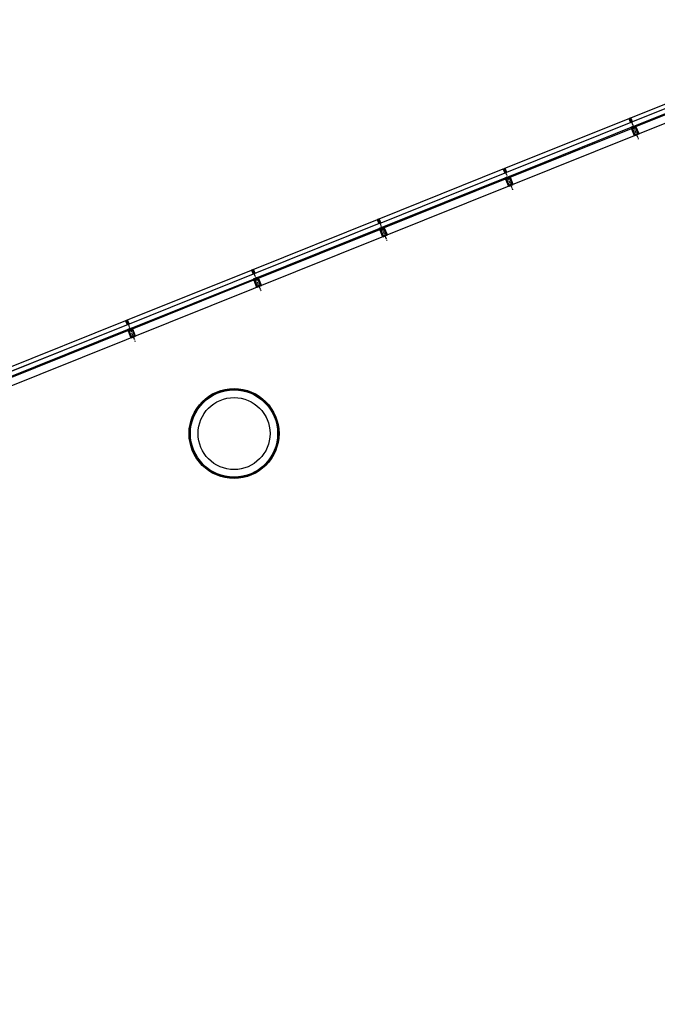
# Model space of a CAD drawing. Header units: millimetres. Extents: x 98667 to 994031, y -2704 to 533009.
# Tile 196 of 256: x 652376 to 659468, y 372241 to 383185. Entities that reach past the tile are written whole.
import ezdxf

# ---------------------------------------------------------------- set-up
doc = ezdxf.new("R2010")
doc.units = ezdxf.units.MM
for name, pattern in [('AP03000E0$0$HIDDEN', [9.525, 6.35, -3.175]), ('CENTER', [50.8, 31.75, -6.35, 6.35, -6.35]), ('sp00000g0$0$CENTER', [50.8, 31.75, -6.35, 6.35, -6.35])]:
    doc.linetypes.add(name, pattern=pattern)
for name, color, linetype, lineweight in [('0_F&B AREA', 3, 'Continuous', 0), ('A-FLOR-HRAL', 1, 'Continuous', 25), ('A-GLAZ', 2, 'Continuous', 25), ('A-GLAZ-MULL', 3, 'Continuous', 35), ('A-GLAZ-SILL', 1, 'Continuous', 15), ('AP03000E0$0$A-GLAZ-FULL-EXTR', 2, 'Continuous', 20), ('AP03000E0$0$A-WALL-FNSH', 1, 'Continuous', 15), ('L_1800_BUILD_NEW', 8, 'Continuous', 0)]:
    doc.layers.add(name, color=color, linetype=linetype, lineweight=lineweight)
for name, color, linetype in [('A-COL ENCLOUSER INNER', 1, 'Continuous'), ('A-COL ENCLOUSER OUTER', 6, 'Continuous'), ('A-GLASS', 2, 'Continuous'), ('A-GRID', 1, 'CENTER'), ('A-MULLION', 4, 'Continuous'), ('NOT IN SCOPE', 222, 'Continuous'), ('sp00000g0$0$S-GRID', 1, 'sp00000g0$0$CENTER')]:
    doc.layers.add(name, color=color, linetype=linetype)
doc.layers.add('AP03000E0$0$A-Slab Edge Guide', color=55, linetype='Continuous', lineweight=15, plot=False)

msp = doc.modelspace()

# ---------------------------------------------------------------- linework, layer by layer
at = {"color": 251}
msp.add_line((662037, 383029), (643929, 375762), dxfattribs=at)
at = {"layer": '0_F&B AREA', "color": 251, "extrusion": (-0.001106, 0.003735, 0.999992)}
msp.add_line((643850, 375892, 7), (662023, 383185, 0), dxfattribs=at)
at = {"layer": 'A-COL ENCLOUSER INNER', "color": 251}
for radius in [494, 485]:
    msp.add_circle((654760, 378585), radius, dxfattribs=at)
at = {"layer": 'A-COL ENCLOUSER OUTER', "color": 251}
msp.add_circle((654760, 378585), 500, dxfattribs=at)
at = {"layer": 'A-FLOR-HRAL', "color": 251}
for p, q in [((659173, 382095), (660554, 382649)), ((660573, 382603), (659191, 382049)), ((657773, 381533), (659154, 382088)), ((659154, 382088), (659173, 382041)), ((659156, 382082), (659160, 382084)), ((659171, 382047), (659156, 382082)), ((659158, 382089), (659169, 382094)), ((659158, 382089), (659169, 382094)), ((659177, 382043), (659158, 382089)), ((659177, 382043), (659158, 382089)), ((659160, 382084), (659174, 382048)), ((659169, 382094), (659188, 382047)), ((659169, 382094), (659188, 382047)), ((659171, 382088), (659175, 382090)), ((659185, 382053), (659171, 382088)), ((659191, 382049), (659173, 382095)), ((659175, 382090), (659189, 382054)), ((659173, 382041), (657792, 381487)), ((659174, 382048), (659171, 382047)), ((659188, 382047), (659177, 382043)), ((659188, 382047), (659177, 382043)), ((659189, 382054), (659185, 382053)), ((656373, 380972), (657754, 381526)), ((657754, 381526), (657773, 381479)), ((657757, 381520), (657760, 381522)), ((657771, 381485), (657757, 381520)), ((657758, 381527), (657769, 381532)), ((657758, 381527), (657769, 381532)), ((657777, 381481), (657758, 381527)), ((657777, 381481), (657758, 381527)), ((657760, 381522), (657775, 381487)), ((657769, 381532), (657788, 381485)), ((657769, 381532), (657788, 381485)), ((657772, 381526), (657775, 381528)), ((657786, 381491), (657772, 381526)), ((657792, 381487), (657773, 381533)), ((657775, 381528), (657789, 381492)), ((657773, 381479), (656392, 380925)), ((657775, 381487), (657771, 381485)), ((657788, 381485), (657777, 381481)), ((657788, 381485), (657777, 381481)), ((657789, 381492), (657786, 381491)), ((656358, 380966), (656370, 380970)), ((656358, 380966), (656370, 380970)), ((656370, 380970), (656388, 380924)), ((656370, 380970), (656388, 380924)), ((656392, 380925), (656373, 380972)), ((654973, 380410), (656355, 380964)), ((656373, 380918), (654992, 380363)), ((656355, 380964), (656373, 380918)), ((656357, 380959), (656361, 380960)), ((656371, 380923), (656357, 380959)), ((656377, 380919), (656358, 380966)), ((656377, 380919), (656358, 380966)), ((656361, 380960), (656375, 380925)), ((656375, 380925), (656371, 380923)), ((656372, 380964), (656375, 380966)), ((656386, 380929), (656372, 380964)), ((656375, 380966), (656390, 380931)), ((656388, 380924), (656377, 380919)), ((656388, 380924), (656377, 380919)), ((656390, 380931), (656386, 380929)), ((653574, 379848), (654955, 380402)), ((654974, 380356), (653592, 379802)), ((654955, 380402), (654974, 380356)), ((654957, 380397), (654961, 380398)), ((654971, 380362), (654957, 380397)), ((654959, 380404), (654970, 380408)), ((654959, 380404), (654970, 380408)), ((654977, 380357), (654959, 380404)), ((654977, 380357), (654959, 380404)), ((654961, 380398), (654975, 380363)), ((654970, 380408), (654988, 380362)), ((654970, 380408), (654988, 380362)), ((654975, 380363), (654971, 380362)), ((654972, 380403), (654976, 380404)), ((654986, 380367), (654972, 380403)), ((654992, 380363), (654973, 380410)), ((654976, 380404), (654990, 380369)), ((654988, 380362), (654977, 380357)), ((654988, 380362), (654977, 380357)), ((654990, 380369), (654986, 380367)), ((652174, 379286), (653555, 379841)), ((653574, 379794), (652193, 379240)), ((653555, 379841), (653574, 379794)), ((653557, 379835), (653561, 379836)), ((653572, 379800), (653557, 379835)), ((653559, 379842), (653570, 379847)), ((653559, 379842), (653570, 379847)), ((653577, 379796), (653559, 379842)), ((653577, 379796), (653559, 379842)), ((653561, 379836), (653575, 379801)), ((653570, 379847), (653589, 379800)), ((653570, 379847), (653589, 379800)), ((653572, 379841), (653576, 379842)), ((653586, 379806), (653572, 379841)), ((653575, 379801), (653572, 379800)), ((653592, 379802), (653574, 379848)), ((653576, 379842), (653590, 379807)), ((653589, 379800), (653577, 379796)), ((653589, 379800), (653577, 379796)), ((653590, 379807), (653586, 379806))]:
    msp.add_line(p, q, dxfattribs=at)
at = {"layer": 'A-GLASS', "color": 251}
for p, q in [((659194, 381996), (659178, 381989)), ((659198, 381984), (659182, 381978)), ((659200, 381987), (659196, 381995)), ((659210, 381991), (659207, 381999)), ((657794, 381434), (657778, 381427)), ((657799, 381422), (657782, 381416)), ((657800, 381425), (657797, 381433)), ((657810, 381429), (657807, 381437)), ((656394, 380872), (656378, 380866)), ((656399, 380861), (656383, 380854)), ((656400, 380863), (656397, 380871)), ((656410, 380867), (656407, 380875)), ((655010, 380306), (655007, 380313)), ((654994, 380310), (654978, 380304)), ((654999, 380299), (654983, 380292)), ((655000, 380301), (654997, 380309)), ((653595, 379749), (653578, 379742)), ((653599, 379737), (653583, 379731)), ((653600, 379740), (653597, 379748)), ((653611, 379744), (653608, 379752))]:
    msp.add_line(p, q, dxfattribs=at)
for centre, start, end in [((659194, 381994), 21.8671, 111.8671), ((659198, 381986), 291.8671, 21.8671), ((659208, 381999), 111.8671, 201.8671), ((659212, 381992), 201.8671, 291.8671), ((657795, 381432), 21.8671, 111.8671), ((657798, 381424), 291.8671, 21.8671), ((657809, 381438), 111.8671, 201.8671), ((657812, 381430), 201.8671, 291.8671), ((656395, 380870), 21.8671, 111.8671), ((656398, 380862), 291.8671, 21.8671), ((656409, 380876), 111.8671, 201.8671), ((656412, 380868), 201.8671, 291.8671), ((655009, 380314), 111.8671, 201.8671), ((654995, 380309), 21.8671, 111.8671), ((654998, 380301), 291.8671, 21.8671), ((655012, 380306), 201.8671, 291.8671), ((653595, 379747), 21.8671, 111.8671), ((653599, 379739), 291.8671, 21.8671), ((653609, 379752), 111.8671, 201.8671), ((653613, 379745), 201.8671, 291.8671)]:
    msp.add_arc(centre, 2, start, end, dxfattribs=at)
at = {"layer": 'A-GLAZ', "color": 251}
for p, q in [((659208, 382001), (660594, 382558)), ((659212, 381990), (660598, 382546)), ((657808, 381440), (659194, 381996)), ((657813, 381428), (659198, 381984)), ((659198, 381984), (659182, 381978)), ((659200, 381987), (659196, 381995)), ((659210, 381991), (659207, 381999)), ((659208, 382001), (659224, 382008)), ((659212, 381990), (659229, 381996)), ((656408, 380878), (657794, 381434)), ((656413, 380866), (657799, 381422)), ((657799, 381422), (657782, 381416)), ((657800, 381425), (657797, 381433)), ((657810, 381429), (657807, 381437)), ((657808, 381440), (657824, 381446)), ((657813, 381428), (657829, 381434)), ((655008, 380316), (656394, 380872)), ((655013, 380304), (656399, 380861)), ((656399, 380861), (656383, 380854)), ((656400, 380863), (656397, 380871)), ((656410, 380867), (656407, 380875)), ((656408, 380878), (656424, 380884)), ((656413, 380866), (656429, 380873)), ((655010, 380306), (655007, 380313)), ((655008, 380316), (655025, 380323)), ((653609, 379754), (654994, 380310)), ((653613, 379743), (654999, 380299)), ((654999, 380299), (654983, 380292)), ((655000, 380301), (654997, 380309)), ((655013, 380304), (655029, 380311)), ((652209, 379193), (653595, 379749)), ((652214, 379181), (653599, 379737)), ((653599, 379737), (653583, 379731)), ((653600, 379740), (653597, 379748)), ((653611, 379744), (653608, 379752)), ((653609, 379754), (653625, 379761)), ((653613, 379743), (653630, 379749))]:
    msp.add_line(p, q, dxfattribs=at)
for centre, start, end in [((659194, 381994), 21.8671, 111.8671), ((659198, 381986), 291.8671, 21.8671), ((659208, 381999), 111.8671, 201.8671), ((659212, 381992), 201.8671, 291.8671), ((657795, 381432), 21.8671, 111.8671), ((657798, 381424), 291.8671, 21.8671), ((657809, 381438), 111.8671, 201.8671), ((657812, 381430), 201.8671, 291.8671), ((656395, 380870), 21.8671, 111.8671), ((656398, 380862), 291.8671, 21.8671), ((656409, 380876), 111.8671, 201.8671), ((656412, 380868), 201.8671, 291.8671), ((655009, 380314), 111.8671, 201.8671), ((654995, 380309), 21.8671, 111.8671), ((654998, 380301), 291.8671, 21.8671), ((655012, 380306), 201.8671, 291.8671), ((653595, 379747), 21.8671, 111.8671), ((653599, 379739), 291.8671, 21.8671), ((653609, 379752), 111.8671, 201.8671), ((653613, 379745), 201.8671, 291.8671)]:
    msp.add_arc(centre, 2, start, end, dxfattribs=at)
at = {"layer": 'A-GLAZ-MULL', "color": 251}
for p, q in [((659205, 381981), (659184, 381973)), ((659184, 381973), (659215, 381896)), ((659184, 381973), (659215, 381896)), ((659228, 381985), (659191, 381970)), ((659191, 381970), (659218, 381903)), ((659191, 381970), (659218, 381903)), ((659203, 381999), (659198, 381998)), ((659198, 381998), (659205, 381981)), ((659203, 381999), (659210, 381983)), ((659210, 381983), (659230, 381992)), ((659255, 381918), (659228, 381985)), ((659255, 381918), (659228, 381985)), ((659261, 381915), (659230, 381992)), ((659261, 381915), (659230, 381992)), ((659215, 381896), (659261, 381915)), ((659215, 381896), (659261, 381915)), ((659218, 381903), (659255, 381918)), ((659218, 381903), (659255, 381918)), ((657805, 381420), (657784, 381411)), ((657784, 381411), (657815, 381335)), ((657784, 381411), (657815, 381335)), ((657828, 381423), (657791, 381408)), ((657791, 381408), (657818, 381341)), ((657791, 381408), (657818, 381341)), ((657803, 381438), (657799, 381436)), ((657799, 381436), (657805, 381420)), ((657803, 381438), (657810, 381421)), ((657810, 381421), (657831, 381430)), ((657855, 381356), (657828, 381423)), ((657855, 381356), (657828, 381423)), ((657861, 381353), (657831, 381430)), ((657861, 381353), (657831, 381430)), ((657815, 381335), (657861, 381353)), ((657815, 381335), (657861, 381353)), ((657818, 381341), (657855, 381356)), ((657818, 381341), (657855, 381356)), ((656428, 380862), (656391, 380847)), ((656404, 380876), (656399, 380874)), ((656399, 380874), (656405, 380858)), ((656404, 380876), (656410, 380860)), ((656410, 380860), (656431, 380868)), ((656455, 380794), (656428, 380862)), ((656455, 380794), (656428, 380862)), ((656462, 380792), (656431, 380868)), ((656462, 380792), (656431, 380868)), ((656405, 380858), (656385, 380849)), ((656385, 380849), (656415, 380773)), ((656385, 380849), (656415, 380773)), ((656391, 380847), (656418, 380779)), ((656391, 380847), (656418, 380779)), ((656415, 380773), (656462, 380792)), ((656415, 380773), (656462, 380792)), ((656418, 380779), (656455, 380794)), ((656418, 380779), (656455, 380794)), ((655004, 380314), (654999, 380312)), ((655004, 380314), (655010, 380298)), ((655006, 380296), (654985, 380288)), ((654985, 380288), (655015, 380211)), ((654985, 380288), (655015, 380211)), ((655028, 380300), (654991, 380285)), ((654991, 380285), (655018, 380218)), ((654991, 380285), (655018, 380218)), ((654999, 380312), (655006, 380296)), ((655010, 380298), (655031, 380306)), ((655015, 380211), (655062, 380230)), ((655015, 380211), (655062, 380230)), ((655018, 380218), (655055, 380233)), ((655018, 380218), (655055, 380233)), ((655055, 380233), (655028, 380300)), ((655055, 380233), (655028, 380300)), ((655062, 380230), (655031, 380306)), ((655062, 380230), (655031, 380306)), ((653606, 379734), (653585, 379726)), ((653585, 379726), (653616, 379649)), ((653585, 379726), (653616, 379649)), ((653629, 379738), (653591, 379723)), ((653591, 379723), (653618, 379656)), ((653591, 379723), (653618, 379656)), ((653604, 379752), (653599, 379751)), ((653599, 379751), (653606, 379734)), ((653604, 379752), (653611, 379736)), ((653611, 379736), (653631, 379745)), ((653616, 379649), (653662, 379668)), ((653616, 379649), (653662, 379668)), ((653618, 379656), (653656, 379671)), ((653618, 379656), (653656, 379671)), ((653656, 379671), (653629, 379738)), ((653656, 379671), (653629, 379738)), ((653662, 379668), (653631, 379745)), ((653662, 379668), (653631, 379745))]:
    msp.add_line(p, q, dxfattribs=at)
at = {"layer": 'A-GLAZ-SILL', "color": 251}
for p, q in [((659261, 381915), (660615, 382458)), ((659187, 381980), (659196, 381983)), ((659187, 381980), (659196, 381983)), ((659189, 381975), (659187, 381980)), ((659189, 381975), (659187, 381980)), ((659198, 381979), (659189, 381975)), ((659198, 381979), (659189, 381975)), ((659199, 381996), (659196, 381995)), ((659199, 381996), (659196, 381995)), ((659196, 381995), (659200, 381987)), ((659196, 381995), (659200, 381987)), ((659196, 381983), (659198, 381979)), ((659196, 381983), (659198, 381979)), ((659202, 381988), (659199, 381996)), ((659202, 381988), (659199, 381996)), ((659200, 381987), (659202, 381988)), ((659200, 381987), (659202, 381988)), ((659207, 381999), (659204, 381998)), ((659207, 381999), (659204, 381998)), ((659204, 381998), (659207, 381990)), ((659204, 381998), (659207, 381990)), ((659210, 381991), (659207, 381999)), ((659210, 381991), (659207, 381999)), ((659207, 381990), (659210, 381991)), ((659207, 381990), (659210, 381991)), ((659224, 381994), (659215, 381991)), ((659224, 381994), (659215, 381991)), ((659215, 381991), (659216, 381986)), ((659215, 381991), (659216, 381986)), ((659216, 381986), (659226, 381990)), ((659216, 381986), (659226, 381990)), ((659226, 381990), (659224, 381994)), ((659226, 381990), (659224, 381994)), ((657861, 381353), (659215, 381896)), ((657787, 381418), (657796, 381421)), ((657787, 381418), (657796, 381421)), ((657789, 381413), (657787, 381418)), ((657789, 381413), (657787, 381418)), ((657798, 381417), (657789, 381413)), ((657798, 381417), (657789, 381413)), ((657796, 381421), (657798, 381417)), ((657796, 381421), (657798, 381417)), ((657799, 381434), (657797, 381433)), ((657799, 381434), (657797, 381433)), ((657797, 381433), (657800, 381425)), ((657797, 381433), (657800, 381425)), ((657803, 381426), (657799, 381434)), ((657803, 381426), (657799, 381434)), ((657800, 381425), (657803, 381426)), ((657800, 381425), (657803, 381426)), ((657807, 381437), (657804, 381436)), ((657807, 381437), (657804, 381436)), ((657804, 381436), (657807, 381428)), ((657804, 381436), (657807, 381428)), ((657810, 381429), (657807, 381437)), ((657810, 381429), (657807, 381437)), ((657807, 381428), (657810, 381429)), ((657807, 381428), (657810, 381429)), ((657824, 381433), (657815, 381429)), ((657824, 381433), (657815, 381429)), ((657815, 381429), (657817, 381424)), ((657815, 381429), (657817, 381424)), ((657817, 381424), (657826, 381428)), ((657817, 381424), (657826, 381428)), ((657826, 381428), (657824, 381433)), ((657826, 381428), (657824, 381433)), ((656462, 380792), (657815, 381335)), ((656400, 380872), (656397, 380871)), ((656400, 380872), (656397, 380871)), ((656397, 380871), (656400, 380863)), ((656397, 380871), (656400, 380863)), ((656403, 380864), (656400, 380872)), ((656403, 380864), (656400, 380872)), ((656400, 380863), (656403, 380864)), ((656400, 380863), (656403, 380864)), ((656407, 380875), (656404, 380874)), ((656407, 380875), (656404, 380874)), ((656404, 380874), (656407, 380866)), ((656404, 380874), (656407, 380866)), ((656410, 380867), (656407, 380875)), ((656410, 380867), (656407, 380875)), ((656407, 380866), (656410, 380867)), ((656407, 380866), (656410, 380867)), ((656424, 380871), (656415, 380867)), ((656424, 380871), (656415, 380867)), ((656415, 380867), (656417, 380862)), ((656415, 380867), (656417, 380862)), ((656417, 380862), (656426, 380866)), ((656417, 380862), (656426, 380866)), ((656426, 380866), (656424, 380871)), ((656426, 380866), (656424, 380871)), ((655062, 380230), (656415, 380773)), ((656387, 380856), (656397, 380860)), ((656387, 380856), (656397, 380860)), ((656389, 380851), (656387, 380856)), ((656389, 380851), (656387, 380856)), ((656399, 380855), (656389, 380851)), ((656399, 380855), (656389, 380851)), ((656397, 380860), (656399, 380855)), ((656397, 380860), (656399, 380855)), ((655007, 380313), (655005, 380312)), ((655007, 380313), (655005, 380312)), ((655010, 380306), (655007, 380313)), ((655010, 380306), (655007, 380313)), ((653662, 379668), (655015, 380211)), ((654988, 380294), (654997, 380298)), ((654988, 380294), (654997, 380298)), ((654990, 380290), (654988, 380294)), ((654990, 380290), (654988, 380294)), ((654999, 380293), (654990, 380290)), ((654999, 380293), (654990, 380290)), ((655000, 380310), (654997, 380309)), ((655000, 380310), (654997, 380309)), ((654997, 380309), (655000, 380301)), ((654997, 380309), (655000, 380301)), ((654997, 380298), (654999, 380293)), ((654997, 380298), (654999, 380293)), ((655003, 380303), (655000, 380310)), ((655003, 380303), (655000, 380310)), ((655000, 380301), (655003, 380303)), ((655000, 380301), (655003, 380303)), ((655005, 380312), (655008, 380304)), ((655005, 380312), (655008, 380304)), ((655008, 380304), (655010, 380306)), ((655008, 380304), (655010, 380306)), ((655025, 380309), (655015, 380305)), ((655025, 380309), (655015, 380305)), ((655015, 380305), (655017, 380301)), ((655015, 380305), (655017, 380301)), ((655017, 380301), (655026, 380304)), ((655017, 380301), (655026, 380304)), ((655026, 380304), (655025, 380309)), ((655026, 380304), (655025, 380309)), ((653588, 379732), (653597, 379736)), ((653588, 379732), (653597, 379736)), ((653590, 379728), (653588, 379732)), ((653590, 379728), (653588, 379732)), ((653599, 379732), (653590, 379728)), ((653599, 379732), (653590, 379728)), ((653600, 379749), (653597, 379748)), ((653600, 379749), (653597, 379748)), ((653597, 379748), (653600, 379740)), ((653597, 379748), (653600, 379740)), ((653597, 379736), (653599, 379732)), ((653597, 379736), (653599, 379732)), ((653603, 379741), (653600, 379749)), ((653603, 379741), (653600, 379749)), ((653600, 379740), (653603, 379741)), ((653600, 379740), (653603, 379741)), ((653608, 379752), (653605, 379751)), ((653608, 379752), (653605, 379751)), ((653605, 379751), (653608, 379743)), ((653605, 379751), (653608, 379743)), ((653611, 379744), (653608, 379752)), ((653611, 379744), (653608, 379752)), ((653608, 379743), (653611, 379744)), ((653608, 379743), (653611, 379744)), ((653625, 379747), (653615, 379744)), ((653625, 379747), (653615, 379744)), ((653615, 379744), (653617, 379739)), ((653615, 379744), (653617, 379739)), ((653617, 379739), (653627, 379743)), ((653617, 379739), (653627, 379743)), ((653627, 379743), (653625, 379747)), ((653627, 379743), (653625, 379747)), ((652262, 379106), (653616, 379649))]:
    msp.add_line(p, q, dxfattribs=at)
at = {"layer": 'A-GLAZ-SILL', "color": 251, "linetype": 'Continuous'}
for p, q in [((659194, 381977), (659187, 381980)), ((659188, 381978), (659189, 381980)), ((659192, 381976), (659188, 381978)), ((659190, 381975), (659188, 381976)), ((659196, 381978), (659189, 381981)), ((659189, 381976), (659191, 381981)), ((659190, 381975), (659193, 381982)), ((659198, 381979), (659191, 381981)), ((659192, 381976), (659195, 381983)), ((659197, 381981), (659194, 381982)), ((659194, 381977), (659197, 381982)), ((659196, 381983), (659196, 381983)), ((659196, 381978), (659197, 381980)), ((659200, 381993), (659197, 381995)), ((659200, 381993), (659197, 381995)), ((659201, 381991), (659197, 381993)), ((659201, 381991), (659197, 381993)), ((659202, 381989), (659198, 381991)), ((659202, 381989), (659198, 381991)), ((659199, 381995), (659199, 381996)), ((659199, 381996), (659199, 381996)), ((659201, 381987), (659199, 381989)), ((659202, 381988), (659199, 381989)), ((659200, 381987), (659199, 381987)), ((659207, 381996), (659204, 381998)), ((659208, 381995), (659204, 381997)), ((659208, 381994), (659204, 381996)), ((659207, 381997), (659205, 381998)), ((659209, 381993), (659205, 381995)), ((659209, 381992), (659205, 381994)), ((659207, 381999), (659206, 381999)), ((659210, 381991), (659206, 381992)), ((659209, 381991), (659206, 381992)), ((659208, 381990), (659207, 381990)), ((659207, 381990), (659207, 381990)), ((659221, 381988), (659215, 381990)), ((659220, 381987), (659215, 381990)), ((659219, 381987), (659215, 381988)), ((659223, 381989), (659216, 381991)), ((659222, 381988), (659216, 381991)), ((659218, 381987), (659216, 381988)), ((659217, 381986), (659216, 381986)), ((659224, 381989), (659218, 381992)), ((659225, 381989), (659219, 381992)), ((659225, 381990), (659220, 381993)), ((659225, 381991), (659221, 381993)), ((659225, 381992), (659222, 381994)), ((659224, 381993), (659223, 381994)), ((657788, 381416), (657789, 381419)), ((657794, 381415), (657788, 381418)), ((657792, 381414), (657788, 381416)), ((657789, 381414), (657791, 381419)), ((657790, 381413), (657789, 381414)), ((657790, 381414), (657793, 381420)), ((657796, 381416), (657790, 381419)), ((657798, 381417), (657792, 381420)), ((657793, 381415), (657795, 381421)), ((657798, 381419), (657794, 381420)), ((657795, 381415), (657797, 381421)), ((657797, 381421), (657796, 381421)), ((657800, 381431), (657797, 381433)), ((657800, 381432), (657797, 381433)), ((657801, 381429), (657797, 381431)), ((657801, 381430), (657797, 381431)), ((657797, 381416), (657798, 381418)), ((657802, 381427), (657798, 381429)), ((657802, 381428), (657798, 381429)), ((657800, 381433), (657799, 381434)), ((657799, 381434), (657799, 381434)), ((657802, 381426), (657799, 381427)), ((657802, 381426), (657799, 381427)), ((657800, 381425), (657800, 381425)), ((657808, 381433), (657804, 381435)), ((657807, 381435), (657805, 381436)), ((657808, 381435), (657805, 381436)), ((657809, 381433), (657805, 381434)), ((657809, 381431), (657805, 381433)), ((657809, 381431), (657805, 381432)), ((657810, 381429), (657806, 381431)), ((657809, 381429), (657806, 381430)), ((657807, 381437), (657807, 381437)), ((657808, 381428), (657807, 381429)), ((657807, 381428), (657807, 381428)), ((657821, 381426), (657815, 381429)), ((657820, 381426), (657815, 381428)), ((657822, 381427), (657816, 381429)), ((657819, 381425), (657816, 381427)), ((657818, 381425), (657816, 381426)), ((657823, 381427), (657817, 381430)), ((657817, 381424), (657817, 381425)), ((657824, 381427), (657818, 381430)), ((657825, 381428), (657819, 381430)), ((657826, 381429), (657820, 381431)), ((657825, 381429), (657821, 381431)), ((657825, 381431), (657822, 381432)), ((657824, 381431), (657823, 381432)), ((656401, 380870), (656397, 380871)), ((656401, 380870), (656397, 380871)), ((656401, 380868), (656397, 380870)), ((656402, 380868), (656398, 380869)), ((656402, 380865), (656398, 380867)), ((656402, 380866), (656398, 380867)), ((656400, 380872), (656399, 380872)), ((656400, 380872), (656399, 380872)), ((656402, 380864), (656399, 380865)), ((656402, 380864), (656399, 380865)), ((656400, 380863), (656400, 380863)), ((656408, 380874), (656405, 380874)), ((656408, 380873), (656405, 380874)), ((656409, 380871), (656405, 380873)), ((656409, 380871), (656405, 380873)), ((656409, 380869), (656405, 380871)), ((656410, 380869), (656406, 380870)), ((656410, 380867), (656406, 380869)), ((656407, 380875), (656407, 380875)), ((656410, 380867), (656407, 380868)), ((656408, 380866), (656407, 380867)), ((656407, 380866), (656407, 380866)), ((656421, 380864), (656415, 380867)), ((656421, 380864), (656415, 380866)), ((656423, 380865), (656416, 380868)), ((656419, 380863), (656416, 380865)), ((656418, 380863), (656416, 380864)), ((656423, 380865), (656417, 380868)), ((656417, 380863), (656417, 380863)), ((656425, 380866), (656418, 380868)), ((656426, 380866), (656419, 380869)), ((656426, 380867), (656420, 380869)), ((656426, 380868), (656421, 380870)), ((656425, 380869), (656422, 380870)), ((656425, 380870), (656423, 380870)), ((656388, 380854), (656389, 380857)), ((656394, 380853), (656388, 380856)), ((656392, 380853), (656388, 380854)), ((656389, 380852), (656391, 380858)), ((656390, 380852), (656389, 380852)), ((656396, 380854), (656390, 380857)), ((656391, 380852), (656393, 380858)), ((656398, 380855), (656392, 380858)), ((656393, 380853), (656396, 380859)), ((656398, 380857), (656394, 380859)), ((656395, 380854), (656397, 380859)), ((656397, 380859), (656396, 380859)), ((656397, 380854), (656398, 380857)), ((655008, 380312), (655006, 380313)), ((655007, 380313), (655007, 380313)), ((654988, 380292), (654990, 380295)), ((654994, 380292), (654988, 380294)), ((654992, 380291), (654988, 380292)), ((654989, 380290), (654992, 380296)), ((654990, 380290), (654989, 380290)), ((654997, 380292), (654990, 380295)), ((654991, 380290), (654994, 380297)), ((654999, 380293), (654992, 380296)), ((654993, 380291), (654996, 380298)), ((654998, 380295), (654994, 380297)), ((654995, 380292), (654997, 380297)), ((654997, 380297), (654996, 380298)), ((655001, 380308), (654997, 380309)), ((654997, 380293), (654998, 380295)), ((655001, 380308), (654998, 380310)), ((655002, 380306), (654998, 380308)), ((655002, 380306), (654998, 380307)), ((655000, 380310), (654999, 380310)), ((655002, 380304), (654999, 380306)), ((655003, 380304), (654999, 380305)), ((655002, 380302), (654999, 380304)), ((655000, 380310), (655000, 380310)), ((655002, 380302), (655000, 380303)), ((655000, 380301), (655000, 380302)), ((655008, 380311), (655005, 380312)), ((655009, 380310), (655005, 380311)), ((655009, 380309), (655005, 380311)), ((655010, 380308), (655006, 380309)), ((655010, 380307), (655006, 380309)), ((655010, 380306), (655007, 380307)), ((655010, 380305), (655007, 380307)), ((655008, 380305), (655007, 380305)), ((655008, 380304), (655008, 380304)), ((655022, 380302), (655015, 380305)), ((655023, 380303), (655016, 380306)), ((655021, 380302), (655016, 380304)), ((655019, 380302), (655016, 380303)), ((655019, 380301), (655016, 380302)), ((655024, 380303), (655017, 380306)), ((655017, 380301), (655017, 380301)), ((655025, 380304), (655018, 380307)), ((655026, 380304), (655019, 380307)), ((655026, 380306), (655021, 380308)), ((655026, 380305), (655021, 380307)), ((655025, 380308), (655023, 380309)), ((655025, 380307), (655023, 380308)), ((653595, 379730), (653588, 379733)), ((653589, 379728), (653592, 379734)), ((653589, 379731), (653590, 379733)), ((653593, 379729), (653589, 379731)), ((653591, 379728), (653589, 379729)), ((653597, 379731), (653590, 379733)), ((653591, 379728), (653594, 379735)), ((653599, 379731), (653592, 379734)), ((653593, 379729), (653596, 379736)), ((653598, 379734), (653594, 379735)), ((653595, 379730), (653598, 379735)), ((653597, 379736), (653597, 379736)), ((653597, 379731), (653598, 379733)), ((653601, 379746), (653598, 379748)), ((653601, 379746), (653598, 379748)), ((653602, 379744), (653598, 379746)), ((653602, 379744), (653598, 379746)), ((653603, 379742), (653599, 379744)), ((653603, 379742), (653599, 379744)), ((653600, 379748), (653600, 379749)), ((653600, 379748), (653600, 379748)), ((653603, 379741), (653600, 379742)), ((653602, 379740), (653600, 379741)), ((653601, 379740), (653600, 379740)), ((653608, 379749), (653605, 379751)), ((653609, 379748), (653605, 379750)), ((653609, 379747), (653605, 379749)), ((653608, 379750), (653606, 379751)), ((653610, 379746), (653606, 379747)), ((653610, 379745), (653606, 379747)), ((653608, 379751), (653607, 379752)), ((653611, 379744), (653607, 379745)), ((653610, 379744), (653607, 379745)), ((653609, 379743), (653608, 379743)), ((653608, 379743), (653608, 379743)), ((653622, 379741), (653616, 379743)), ((653621, 379740), (653616, 379743)), ((653620, 379740), (653616, 379741)), ((653624, 379742), (653617, 379744)), ((653623, 379741), (653617, 379744)), ((653619, 379740), (653617, 379740)), ((653618, 379739), (653617, 379739)), ((653626, 379742), (653619, 379745)), ((653625, 379742), (653619, 379745)), ((653626, 379743), (653621, 379746)), ((653626, 379744), (653622, 379746)), ((653626, 379745), (653623, 379746)), ((653625, 379746), (653624, 379747))]:
    msp.add_line(p, q, dxfattribs=at)
at = {"layer": 'A-GRID', "color": 251}
for p, q in [((659180, 382051), (659258, 381856)), ((659180, 382051), (659258, 381856)), ((657780, 381489), (657858, 381294)), ((657780, 381489), (657858, 381294)), ((656380, 380928), (656459, 380732)), ((656380, 380928), (656459, 380732)), ((654980, 380366), (655059, 380170)), ((654980, 380366), (655059, 380170)), ((653581, 379804), (653659, 379609)), ((653581, 379804), (653659, 379609))]:
    msp.add_line(p, q, dxfattribs=at)
at = {"layer": 'A-MULLION', "color": 251}
for p, q in [((659205, 381981), (659184, 381973)), ((659228, 381985), (659191, 381970)), ((659203, 381999), (659198, 381998)), ((659198, 381998), (659205, 381981)), ((659203, 381999), (659210, 381983)), ((659210, 381983), (659230, 381992)), ((657805, 381420), (657784, 381411)), ((657828, 381423), (657791, 381408)), ((657803, 381438), (657799, 381436)), ((657799, 381436), (657805, 381420)), ((657803, 381438), (657810, 381421)), ((657810, 381421), (657831, 381430)), ((656428, 380862), (656391, 380847)), ((656404, 380876), (656399, 380874)), ((656399, 380874), (656405, 380858)), ((656404, 380876), (656410, 380860)), ((656410, 380860), (656431, 380868)), ((656405, 380858), (656385, 380849)), ((655004, 380314), (654999, 380312)), ((655004, 380314), (655010, 380298)), ((655006, 380296), (654985, 380288)), ((655028, 380300), (654991, 380285)), ((654999, 380312), (655006, 380296)), ((655010, 380298), (655031, 380306)), ((653606, 379734), (653585, 379726)), ((653629, 379738), (653591, 379723)), ((653604, 379752), (653599, 379751)), ((653599, 379751), (653606, 379734)), ((653604, 379752), (653611, 379736)), ((653611, 379736), (653631, 379745))]:
    msp.add_line(p, q, dxfattribs=at)
at = {"layer": 'AP03000E0$0$A-GLAZ-FULL-EXTR', "color": 251, "linetype": 'Continuous'}
msp.add_arc((717502, 197719), 179339, 89.99555, 114.84719, dxfattribs=at)
at = {"layer": 'AP03000E0$0$A-Slab Edge Guide', "color": 251, "linetype": 'AP03000E0$0$HIDDEN'}
msp.add_arc((717516, 197696), 180466, 89.99998, 131.00001, dxfattribs=at)
at = {"layer": 'AP03000E0$0$A-WALL-FNSH', "color": 251, "linetype": 'AP03000E0$0$HIDDEN'}
for radius in [179866, 179861, 179716]:
    msp.add_arc((717516, 197696), radius, 89.99998, 131.00001, dxfattribs=at)
at = {"layer": 'L_1800_BUILD_NEW', "color": 251}
for radius in [500, 400]:
    msp.add_circle((654760, 378585), radius, dxfattribs=at)
at = {"layer": 'NOT IN SCOPE', "color": 251, "linetype": 'Continuous'}
for radius in [500, 500, 400]:
    msp.add_circle((654760, 378585), radius, dxfattribs=at)
at = {"layer": 'sp00000g0$0$S-GRID', "color": 251}
msp.add_arc((717516, 197696), 180466, 90, 130.99999, dxfattribs=at)

doc.saveas('drawing.dxf')
